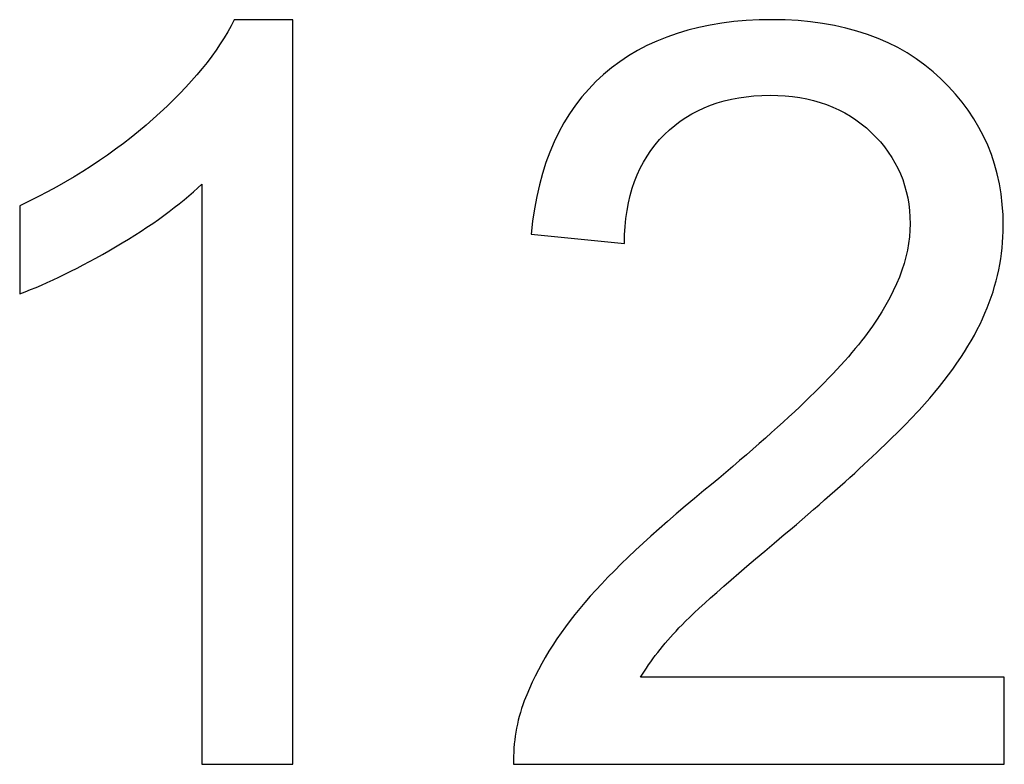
# Model space of a CAD drawing. Header units: millimetres. Extents: x -1146 to 1019, y -763 to 979.
# Tile 28 of 143: x -626.61 to -618.55, y -359.19 to -353.1. Entities that reach past the tile are written whole.
import ezdxf

# ---------------------------------------------------------------- set-up
doc = ezdxf.new("R2010")
doc.units = ezdxf.units.MM
doc.header["$MEASUREMENT"] = 0
doc.layers.add('Layer 1', color=7, linetype='Continuous')

msp = doc.modelspace()

# ---------------------------------------------------------------- linework, layer by layer
at = {"layer": 'Layer 1', "color": 250}
for points, knots in [([(-624.3722, -359.1882), (-624.3722, -359.1882), (-625.1173, -359.1882), (-625.1173, -359.1882), (-625.1173, -359.1882), (-625.1173, -359.1882), (-625.1173, -354.4441), (-625.1173, -354.4441), (-625.1173, -354.4441), (-625.2965, -354.6163), (-625.5321, -354.787), (-625.8228, -354.9578), (-625.8228, -354.9578), (-626.1135, -355.1285), (-626.376, -355.2569), (-626.6074, -355.3416), (-626.6074, -355.3416), (-626.6074, -355.3416), (-626.6074, -354.6219), (-626.6074, -354.6219), (-626.6074, -354.6219), (-626.1911, -354.4272), (-625.827, -354.1901), (-625.5152, -353.9107), (-625.5152, -353.9107), (-625.2033, -353.6327), (-624.9818, -353.3632), (-624.852, -353.1007), (-624.852, -353.1007), (-624.852, -353.1007), (-624.3722, -353.1007), (-624.3722, -353.1007), (-624.3722, -353.1007), (-624.3722, -353.1007), (-624.3722, -359.1882), (-624.3722, -359.1882)], [0, 0, 0, 0, 0.1, 0.1, 0.1, 0.1, 0.2, 0.2, 0.2, 0.2, 0.3, 0.3, 0.3, 0.3, 0.4, 0.4, 0.4, 0.4, 0.5, 0.5, 0.5, 0.5, 0.6, 0.6, 0.6, 0.6, 0.7, 0.7, 0.7, 0.7, 0.8, 0.8, 0.8, 0.8, 1, 1, 1, 1]), ([(-618.5541, -358.477), (-618.5541, -358.477), (-618.5541, -359.1882), (-618.5541, -359.1882), (-618.5541, -359.1882), (-618.5541, -359.1882), (-622.5674, -359.1882), (-622.5674, -359.1882), (-622.5674, -359.1882), (-622.573, -359.009), (-622.5434, -358.8368), (-622.4799, -358.6703), (-622.4799, -358.6703), (-622.3769, -358.398), (-622.2118, -358.1286), (-621.9846, -357.8647), (-621.9846, -357.8647), (-621.7574, -357.6008), (-621.4328, -357.296), (-621.0109, -356.9503), (-621.0109, -356.9503), (-620.3547, -356.4098), (-619.9088, -355.9822), (-619.676, -355.6662), (-619.676, -355.6662), (-619.4417, -355.3501), (-619.3246, -355.0509), (-619.3246, -354.7687), (-619.3246, -354.7687), (-619.3246, -354.4738), (-619.4305, -354.2254), (-619.6421, -354.0222), (-619.6421, -354.0222), (-619.8538, -353.8204), (-620.1304, -353.7188), (-620.4704, -353.7188), (-620.4704, -353.7188), (-620.8303, -353.7188), (-621.1181, -353.8261), (-621.334, -354.0405), (-621.334, -354.0405), (-621.55, -354.2536), (-621.6586, -354.55), (-621.6614, -354.9295), (-621.6614, -354.9295), (-621.6614, -354.9295), (-622.4234, -354.8533), (-622.4234, -354.8533), (-622.4234, -354.8533), (-622.3712, -354.2833), (-622.1737, -353.8486), (-621.8322, -353.5495), (-621.8322, -353.5495), (-621.4893, -353.2503), (-621.0307, -353.1007), (-620.4535, -353.1007), (-620.4535, -353.1007), (-619.8721, -353.1007), (-619.4107, -353.2616), (-619.072, -353.5848), (-619.072, -353.5848), (-618.732, -353.9079), (-618.5626, -354.3087), (-618.5626, -354.7856), (-618.5626, -354.7856), (-618.5626, -355.0283), (-618.612, -355.2668), (-618.7122, -355.5011), (-618.7122, -355.5011), (-618.811, -355.7367), (-618.9761, -355.9837), (-619.2061, -356.2433), (-619.2061, -356.2433), (-619.4375, -356.5015), (-619.8199, -356.8585), (-620.3533, -357.3101), (-620.3533, -357.3101), (-620.8006, -357.6855), (-621.0885, -357.9395), (-621.2155, -358.0735), (-621.2155, -358.0735), (-621.3425, -358.2076), (-621.4469, -358.3415), (-621.5302, -358.477), (-621.5302, -358.477), (-621.5302, -358.477), (-618.5541, -358.477), (-618.5541, -358.477)], [0, 0, 0, 0, 0.043478, 0.043478, 0.043478, 0.043478, 0.086957, 0.086957, 0.086957, 0.086957, 0.130435, 0.130435, 0.130435, 0.130435, 0.173913, 0.173913, 0.173913, 0.173913, 0.217391, 0.217391, 0.217391, 0.217391, 0.26087, 0.26087, 0.26087, 0.26087, 0.304348, 0.304348, 0.304348, 0.304348, 0.347826, 0.347826, 0.347826, 0.347826, 0.391304, 0.391304, 0.391304, 0.391304, 0.434783, 0.434783, 0.434783, 0.434783, 0.478261, 0.478261, 0.478261, 0.478261, 0.521739, 0.521739, 0.521739, 0.521739, 0.565217, 0.565217, 0.565217, 0.565217, 0.608696, 0.608696, 0.608696, 0.608696, 0.652174, 0.652174, 0.652174, 0.652174, 0.695652, 0.695652, 0.695652, 0.695652, 0.73913, 0.73913, 0.73913, 0.73913, 0.782609, 0.782609, 0.782609, 0.782609, 0.826087, 0.826087, 0.826087, 0.826087, 0.869565, 0.869565, 0.869565, 0.869565, 0.913043, 0.913043, 0.913043, 0.913043, 1, 1, 1, 1])]:
    msp.add_open_spline(points, degree=3, knots=knots, dxfattribs=at)

doc.saveas('drawing.dxf')
